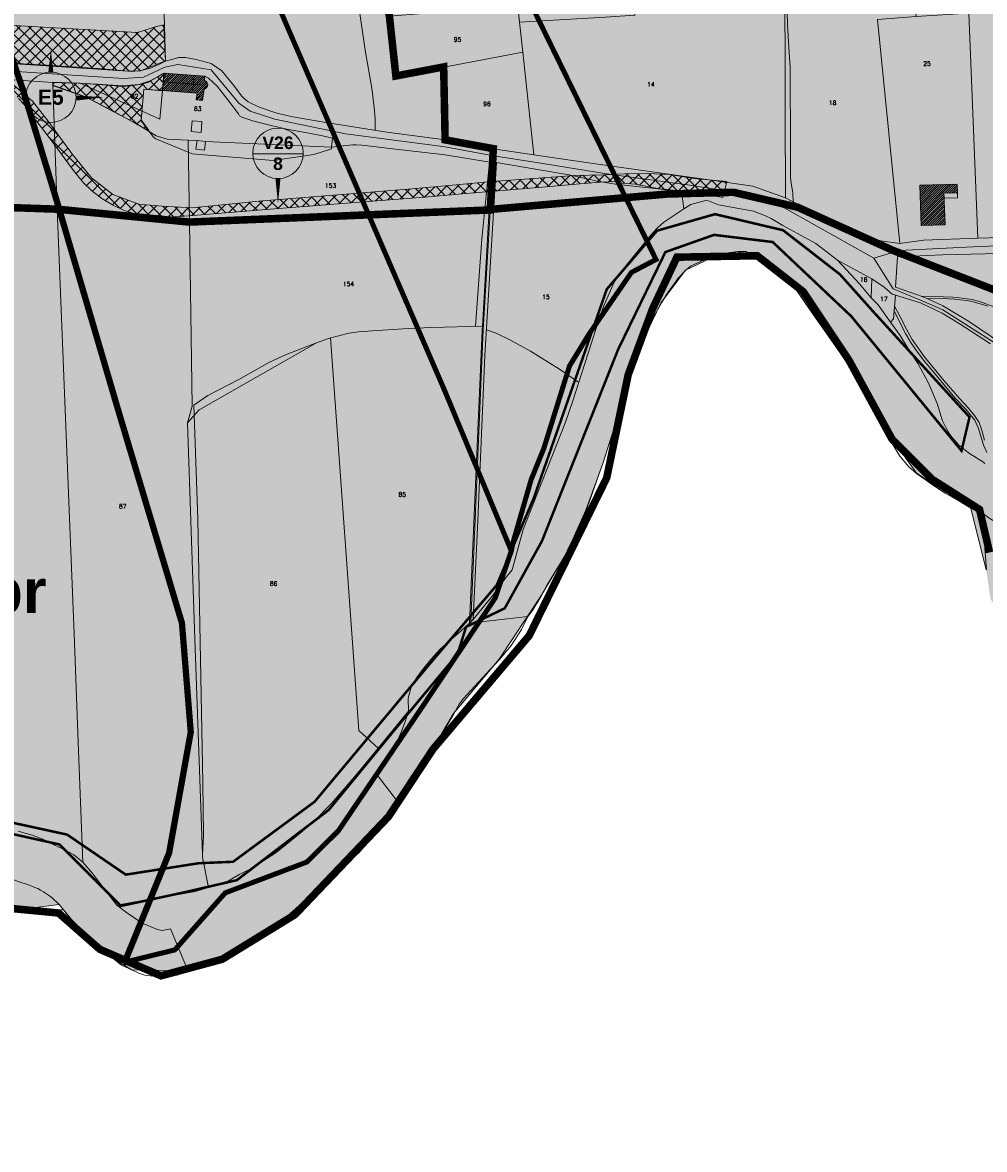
# Model space of a CAD drawing. Header units: metres. Extents: x 578835 to 593571, y 248557 to 255108.
# Tile 165 of 251: x 587482 to 588249, y 251227 to 252125. Entities that reach past the tile are written whole.
import ezdxf

# ---------------------------------------------------------------- set-up
doc = ezdxf.new("R2010")
doc.units = ezdxf.units.M
doc.linetypes.add('CACHEX2', pattern=[0.75, 0.5, -0.25])
doc.linetypes.add('SOLID_LINE', pattern=[0])
for name, color, linetype, lineweight in [('Cad-BATIMENT_BATI_LEGER13', 7, 'SOLID_LINE', 0), ('Cad-BATIMENT_BATI_PRIVE12', 7, 'SOLID_LINE', 0), ('Cad-BATIMENT_BATI_PRIVE12_HACH', 7, 'SOLID_LINE', 0), ('Cad-HYDROGRAPHI_COURS_D_EAU28', 5, 'SOLID_LINE', 0), ('Cad-PARCELLAIRE_PARCELLE1', 250, 'SOLID_LINE', 0), ('Cad-RESEAU_ROUT_AXE_DE_VOIE26', 255, 'SOLID_LINE', 0), ('Cad-RESEAU_ROUT_LIMITE_DE_VOIE_P23', 8, 'SOLID_LINE', 0), ('Cad-TOPONYMIE_DETAIL_PARCELLAIR181', 7, 'SOLID_LINE', 0), ('Cad-TOPONYMIE_NUMERO_DE_PARCELL182', 250, 'SOLID_LINE', 0), ('EBC', 114, 'Continuous', 53), ('EBC hachures', 114, 'Continuous', 18), ('ER', 192, 'Continuous', 18), ('PEB Poretta - tracé', 7, 'Continuous', 18), ('PLU', 7, 'CACHEX2', 5), ('PPRI global - contour', 152, 'Continuous', 5), ('PPRI global - hachures', 152, 'Continuous', 5)]:
    doc.layers.add(name, color=color, linetype=linetype, lineweight=lineweight)
doc.layers.add('PLU nom', color=7, linetype='Continuous')
doc.styles.get("Standard").update_dxf_attribs({"font": 'arialbd_0.ttf', "height": 50})
doc.styles.add('TEXTSTYLE_45_11', font='txt.shx', dxfattribs={"oblique": 50})

msp = doc.modelspace()

# ---------------------------------------------------------------- hatches: boundary and pattern name
at = {"layer": 'Cad-BATIMENT_BATI_PRIVE12_HACH', "ltscale": 0.4}
h = msp.add_hatch(dxfattribs=at)
h.set_pattern_fill('ANSI31', color=256, scale=0.4, style=0)
h.paths.add_polyline_path([(587627.17, 252072.16), (587627.9, 252072.34), (587628.53, 252072.73), (587629.45, 252073.58), (587629.79, 252074.4), (587630.1, 252075.64), (587630.06, 252076.09), (587629.65, 252077.05), (587629.08, 252078.01), (587628.89, 252078.21), (587628.37, 252078.62), (587628.03, 252078.7), (587627.62, 252078.67), (587627.81, 252082.36), (587595.28, 252084.87), (587594.14, 252070.95), (587621.52, 252068.79), (587620.82, 252063.49), (587625.96, 252063.14)])
h = msp.add_hatch(dxfattribs=at)
h.set_pattern_fill('ANSI31', color=256, scale=0.4, style=0)
h.paths.add_polyline_path([(588217.56, 251963.99), (588216.51, 251989.09), (588227.37, 251989.34), (588227.19, 251996.35), (588197.49, 251995.63), (588198.47, 251963.5)])
at = {"layer": 'EBC hachures', "ltscale": 0.4}
h = msp.add_hatch(dxfattribs=at)
h.set_pattern_fill('EBC', color=256, scale=6, style=0, pattern_type=2)
h.set_pattern_definition([(0, (0, 0), (0, 48), []), (90, (0, 0), (-48, 3e-15), []), (90, (6, 0), (-48, 3e-15), [-21, 6, -21]), (90, (42, 0), (-48, 3e-15), [-21, 6, -21]), (0, (0, 6), (0, 48), [-21, 6, -21]), (0, (0, 42), (0, 48), [-21, 6, -21]), (90, (6.6, 0), (-48, 3e-15), [-18, 3, -6, 3, -18]), (90, (41.4, 0), (-48, 3e-15), [-18, 3, -6, 3, -18]), (90, (7.2, 0), (-48, 3e-15), [-16.2, 1.8, -12, 1.8, -16.2]), (90, (40.8, 0), (-48, 3e-15), [-16.2, 1.8, -12, 1.8, -16.2]), (90, (7.8, 0), (-48, 3e-15), [-15, 1.2, -15.6, 1.2, -15]), (90, (40.2, 0), (-48, 3e-15), [-15, 1.2, -15.6, 1.2, -15]), (90, (8.4, 0), (-48, 3e-15), [-14.4, 0.6, -18, 0.6, -14.4]), (90, (39.6, 0), (-48, 3e-15), [-14.4, 0.6, -18, 0.6, -14.4]), (90, (9, 0), (-48, 3e-15), [-13.5, 0.6, -19.8, 0.6, -13.5]), (90, (39, 0), (-48, 3e-15), [-13.5, 0.6, -19.8, 0.6, -13.5]), (90, (9.6, 0), (-48, 3e-15), [-12.6, 0.6, -21.6, 0.6, -12.6]), (90, (38.4, 0), (-48, 3e-15), [-12.6, 0.6, -21.6, 0.6, -12.6]), (90, (10.2, 0), (-48, 3e-15), [-12, 0.6, -22.8, 0.6, -12]), (90, (37.8, 0), (-48, 3e-15), [-12, 0.6, -22.8, 0.6, -12]), (90, (10.8, 0), (-48, 3e-15), [-11.4, 0.3, -24.6, 0.3, -11.4]), (90, (37.2, 0), (-48, 3e-15), [-11.4, 0.3, -24.6, 0.3, -11.4]), (90, (11.28, 0), (-48, 3e-15), [-11.22, 0, -25.56, 0, -11.22]), (90, (36.72, 0), (-48, 3e-15), [-11.22, 0, -25.56, 0, -11.22]), (0, (0, 6.6), (0, 48), [-18, 3, -6, 3, -18]), (0, (0, 41.4), (0, 48), [-18, 3, -6, 3, -18]), (0, (0, 7.2), (0, 48), [-16.2, 1.8, -12, 1.8, -16.2]), (0, (0, 40.8), (0, 48), [-16.2, 1.8, -12, 1.8, -16.2]), (0, (0, 7.8), (0, 48), [-15, 1.2, -15.6, 1.2, -15]), (0, (0, 40.2), (0, 48), [-15, 1.2, -15.6, 1.2, -15]), (0, (0, 8.4), (0, 48), [-14.4, 0.6, -18, 0.6, -14.4]), (0, (0, 39.6), (0, 48), [-14.4, 0.6, -18, 0.6, -14.4]), (0, (0, 9), (0, 48), [-13.5, 0.6, -19.8, 0.6, -13.5]), (0, (0, 39), (0, 48), [-13.5, 0.6, -19.8, 0.6, -13.5]), (0, (0, 9.6), (0, 48), [-12.6, 0.6, -21.6, 0.6, -12.6]), (0, (0, 38.4), (0, 48), [-12.6, 0.6, -21.6, 0.6, -12.6]), (0, (0, 10.2), (0, 48), [-12, 0.6, -22.8, 0.6, -12]), (0, (0, 37.8), (0, 48), [-12, 0.6, -22.8, 0.6, -12]), (0, (0, 10.8), (0, 48), [-11.4, 0.3, -24.6, 0.3, -11.4]), (0, (0, 37.2), (0, 48), [-11.4, 0.3, -24.6, 0.3, -11.4])])
h.paths.add_polyline_path([(587191.57, 251651.52), (587194.99, 251549), (587278.2, 251487.49), (587324.93, 251455.59), (587348.87, 251445.34), (587369.38, 251463.57), (587408.14, 251474.96), (587450.31, 251484.07), (587511.86, 251470.4), (587560.87, 251421.42), (587608.75, 251431.67), (587653.2, 251441.92), (587726.51, 251497.88), (587778.94, 251561.67), (587829.1, 251622.04), (587835.93, 251643.68), (587866.71, 251658.49), (587896.35, 251712.03), (587957.14, 251864.85), (587994.76, 251942.31), (588033.51, 251955.98), (588080.24, 251950.28), (588142.93, 251891.05), (588230.7, 251783.97), (588237.09, 251810.82), (588159.86, 251895.4), (588133.87, 251924.46), (588088.48, 251959.69), (588034.29, 251972.46), (587988.03, 251959.25), (587948.02, 251912.69), (587889.89, 251746.38), (587860.26, 251676.89), (587807.56, 251614.93), (587715.23, 251504.43), (587650.26, 251456.59), (587622.9, 251455.45), (587564.77, 251446.34), (587518.04, 251478.23), (587455.35, 251491.9), (587404.06, 251489.62), (587345.92, 251507.85), (587282.09, 251511.27), (587220.54, 251553.41), (587208, 251571.64), (587200.03, 251651.38)])
at = {"layer": 'ER', "ltscale": 0.4}
h = msp.add_hatch(dxfattribs=at)
h.set_pattern_fill('ANSI37', color=256, scale=2, style=0)
h.paths.add_polyline_path([(587217.62, 252119.29), (587264.35, 252110.95), (587296.22, 252106.62), (587323.14, 252105.38), (587344.5, 252104.76), (587368.94, 252097.96), (587394.01, 252095.79), (587430.08, 252090.84), (587456.38, 252088.36), (587468.76, 252080.94), (587490.42, 252062.39), (587502.8, 252046.62), (587522.3, 252020.03), (587537.53, 252001.38), (587554.55, 251988.09), (587575.29, 251980.36), (587593.86, 251978.81), (587617.68, 251977.57), (587670.72, 251982.83), (587720.55, 251986.85), (587743.45, 251988.71), (587792.79, 251992.72), (587828.06, 251995.81), (587856.53, 251998.59), (587875.41, 251999.83), (587922.32, 252003.26), (587945.53, 252003.88), (587962.55, 252004.49), (587980.5, 252004.8), (587998.14, 252004.18), (588017.94, 252000.78), (588043.63, 251998.62), (588040.41, 251985.62), (588025.34, 251988.75), (588003.56, 251991.26), (587988.48, 251993.04), (587970.79, 251996.29), (587960.32, 251997.23), (587956.3, 251998.38), (587942.58, 251997.85), (587920.39, 251996.08), (587896.46, 251993.87), (587871.44, 251991.78), (587836.08, 251988.95), (587802.89, 251986.02), (587788.86, 251984.98), (587737.27, 251980.98), (587720.62, 251979.52), (587679.73, 251976.38), (587657.11, 251974.6), (587621.65, 251971.77), (587607.83, 251970.72), (587602.07, 251970.41), (587593.9, 251969.78), (587588.04, 251970.09), (587584.31, 251970.52), (587578.24, 251971.25), (587571.54, 251972.92), (587563.58, 251975.43), (587554.16, 251979.83), (587545.68, 251984.85), (587537.51, 251991.44), (587531.12, 251997.51), (587523.22, 252007.29), (587515.79, 252017.33), (587507.62, 252028.1), (587497.52, 252041.58), (587491.66, 252049), (587483.7, 252059.78), (587479.3, 252064.59), (587474.7, 252069.4), (587469.04, 252073.38), (587464.33, 252076.31), (587460, 252078.56), (587454.98, 252080.75), (587447.55, 252082.11), (587442.31, 252082.74), (587433.83, 252083.26), (587417.5, 252084.1), (587409.33, 252084.83), (587399.41, 252086.25), (587380.26, 252089.7), (587364.55, 252092.53), (587351.88, 252094.83), (587342.25, 252096.61), (587334.71, 252097.86), (587331.47, 252098.28), (587325.39, 252098.7), (587319.74, 252098.8), (587302.38, 252098.91), (587284.06, 252099.43), (587269.82, 252099.43), (587259.77, 252100.17), (587245.43, 252101.73), (587226.18, 252103.73), (587203.26, 252117.54), (587193.01, 252118.24), (587193.59, 252124.83), (587214.21, 252119.96)])
at = {"layer": 'ER'}
h = msp.add_hatch(dxfattribs=at)
h.set_pattern_fill('ANSI37', color=256, scale=2, style=0)
h.paths.add_polyline_path([(587420.46, 252095.76), (587420.58, 252098.49), (587428.9, 252107.56), (587447.53, 252124.32), (587574.19, 252117.24), (587589.22, 252122.08), (587595.05, 252123.32), (587596.3, 252094.51), (587576.55, 252086.56), (587566.74, 252086.44), (587460.11, 252093.39)])
at = {"layer": 'ER', "ltscale": 0.4}
h = msp.add_hatch(dxfattribs=at)
h.set_pattern_fill('ANSI37', color=256, scale=2, style=0)
h.paths.add_polyline_path([(587593.92, 252070.92), (587595.13, 252084.74), (587589.79, 252081.64), (587584.27, 252078.71), (587575.31, 252075.78), (587562.55, 252074.58), (587541.86, 252075.96), (587527.21, 252076.82), (587506.7, 252077.51), (587507.04, 252074.58), (587517.04, 252071.3), (587533.24, 252065.62), (587554.62, 252054.42), (587567.72, 252047.36), (587576.69, 252042.19), (587583.24, 252039.09), (587577.03, 252047.53), (587579.16, 252072.09), (587589.98, 252071.22), (587592.26, 252071.03)])
at = {"layer": 'PPRI global - hachures', "ltscale": 0.4}
h = msp.add_hatch(dxfattribs=at)
h.set_pattern_fill('ANSI36', color=256, scale=2, style=0)
h.paths.add_polyline_path([(588911.88, 252268.14), (587797.51, 252615.4), (587781.55, 252587.15), (587685.97, 252417.64), (587647.83, 252350.05), (587597.55, 252279.86), (587543.8, 252213.14), (587487.45, 252157.68), (587442.37, 252116.08), (587394.11, 252086.64), (587906.01, 251685.82), (587916.31, 251703.03), (587931.44, 251736.55), (587944.87, 251773.94), (587956.07, 251808.96), (587964.11, 251833.64), (587976.62, 251871.34), (587991.4, 251902.1), (588010.88, 251927.95), (588037.11, 251940.44), (588052.58, 251942.79), (588072.61, 251936.12), (588095.46, 251917.39), (588109.04, 251897.65), (588144.64, 251846.85), (588166.92, 251805.58), (588194.75, 251766.11), (588238.13, 251738.3), (588250.38, 251689.19), (588253.86, 251665.77), (588272.25, 251639.33), (588298.94, 251621.72), (588312.01, 251618.37), (588331.75, 251620.63), (588354.01, 251636.27), (588370.02, 251663.46), (588371.85, 251683.94), (588393.65, 251683.22), (588419.27, 251689.98), (588440.07, 251706.36), (588459.87, 251732.94), (588474.33, 251757.78), (588532.96, 251739.35), (588576.18, 251726.25), (588609.57, 251730.72), (588618.16, 251710.16), (588634.69, 251678.22), (588683.93, 251652.92), (588720.02, 251656.74), (588759.9, 251670.32), (588786.3, 251682.44), (588805.51, 251696.05), (588817.96, 251700.55), (588886.03, 251687.38), (588919, 251680.81), (588948.27, 251682.06), (588975.67, 251678.17), (589048.12, 251644.08), (589067.95, 251629.37), (589094.45, 251604.2), (589102.99, 251576.77), (589122.45, 251541.96)])
h = msp.add_hatch(dxfattribs=at)
h.set_pattern_fill('ANSI36', color=256, scale=2, style=0)
h.paths.add_polyline_path([(586779.38, 251581.27), (586821.34, 251642.67), (586838.14, 251679.57), (586865.35, 251697.41), (586906.05, 251709.87), (586951.91, 251717.09), (586983.75, 251722.62), (587024.24, 251713.71), (587049.6, 251689.15), (587082.26, 251647.6), (587113.84, 251605.97), (587160.45, 251564.77), (587197.2, 251554.78), (587223.29, 251531.2), (587260.68, 251500.9), (587289.05, 251476.82), (587318.45, 251459.27), (587329.29, 251453.91), (587357.24, 251452.94), (587382.76, 251431), (587389.53, 251429.25), (587416.65, 251423.14), (587441.69, 251420.45), (587478.4, 251418.38), (587511.69, 251422.6), (587521.39, 251410.63), (587550.03, 251382.68), (587569.42, 251370.63), (587614.29, 251369.51), (587646.1, 251379.27), (587684.46, 251405.35), (587750.71, 251464.04), (587783.08, 251502.25), (587806.75, 251541.93), (587825.95, 251574.73), (587862.36, 251617.94), (587895.51, 251668.29), (587906.01, 251685.82), (587394.11, 252086.64), (587366.6, 252069.86), (587288.58, 252023.93), (587230.5, 251996.2), (587107.4, 251979.74), (586953.77, 251951.14), (586889.62, 251942.48), (586802.92, 251934.68), (586730.97, 251925.15), (586654.68, 251923.41), (586617.13, 251933.05), (586584.19, 251935.65), (586547.78, 251930.45), (586515.28, 251919.88), (586481.48, 251903.66), (586434.16, 251861.77), (586352.01, 251790.32), (586289.79, 251748.46), (586240.73, 251688.66), (586218, 251659.95), (586180.9, 251638.42), (586133.34, 251612.75), (586104.31, 251599.77), (586078.34, 251547.85), (586039.38, 251534.11), (585978.28, 251515.78), (585909.53, 251488.29), (585850.71, 251460.04), (585805.32, 251432.38), (585751.85, 251416.35), (585690.74, 251417.11), (585639.4, 251423.21), (585637.54, 251423.36), (585723.43, 251230.19), (585744.4, 251251.77), (585766.08, 251292.97), (585766.77, 251327.89), (585801.95, 251354.61), (585819.41, 251367.78), (585833.84, 251376.73), (585832.08, 251408.97), (585824.9, 251401.76), (585831.97, 251411.02), (585832.08, 251408.97), (585840.04, 251416.96), (585886.04, 251444.87), (585952.43, 251472.2), (586013.98, 251493.8), (586045.93, 251497.49), (586095.93, 251500.97), (586133.73, 251508.78), (586164.82, 251500.08), (586232.07, 251468.02), (586266.08, 251438.72), (586288.37, 251415.12), (586304.68, 251389.04), (586322.56, 251357.09), (586343.22, 251324.05), (586368.94, 251297.74), (586397, 251283.51), (586437.63, 251272.47), (586472.61, 251260.11), (586506.13, 251230.12), (586544.38, 251227.43), (586604.22, 251228.96), (586634.91, 251244.3), (586668.67, 251258.1), (586694.75, 251285.71), (586716.23, 251308.72), (586740.78, 251340.93), (586756.13, 251386.94), (586771.47, 251488.17)])

# ---------------------------------------------------------------- linework, layer by layer
at = {"layer": 'Cad-BATIMENT_BATI_LEGER13'}
for points in [[(587624.72, 252037.63), (587625.49, 252046.16), (587617.69, 252046.85), (587616.83, 252038.41), (587624.72, 252037.63), (587624.72, 252037.63)], [(587624.72, 252037.63), (587625.49, 252046.16), (587617.69, 252046.85), (587616.83, 252038.41), (587624.72, 252037.63), (587624.72, 252037.63)], [(587628.39, 252030.35), (587621.63, 252031.24), (587620.65, 252024.35), (587627.48, 252023.47), (587628.39, 252030.35), (587628.39, 252030.35)], [(587628.39, 252030.35), (587621.63, 252031.24), (587620.65, 252024.35), (587627.48, 252023.47), (587628.39, 252030.35), (587628.39, 252030.35)], [(588227.45, 251985.44), (588227.37, 251989.34), (588216.51, 251989.09), (588216.74, 251985.33), (588227.45, 251985.44), (588227.45, 251985.44)], [(588227.45, 251985.44), (588227.37, 251989.34), (588216.51, 251989.09), (588216.74, 251985.33), (588227.45, 251985.44), (588227.45, 251985.44)]]:
    msp.add_lwpolyline(points, close=True, dxfattribs=at)
at = {"layer": 'Cad-BATIMENT_BATI_PRIVE12'}
for points in [[(587627.17, 252072.16), (587627.9, 252072.34), (587628.53, 252072.73), (587629.45, 252073.58), (587629.79, 252074.4), (587630.1, 252075.64), (587630.06, 252076.09), (587629.65, 252077.05), (587629.08, 252078.01), (587628.89, 252078.21), (587628.37, 252078.62), (587628.03, 252078.7), (587627.62, 252078.67), (587627.81, 252082.36), (587595.28, 252084.87), (587594.14, 252070.95), (587621.52, 252068.79), (587620.82, 252063.49), (587625.96, 252063.14), (587627.17, 252072.16), (587627.17, 252072.16)], [(588217.56, 251963.99), (588216.51, 251989.09), (588227.37, 251989.34), (588227.19, 251996.35), (588197.49, 251995.63), (588198.47, 251963.5), (588217.56, 251963.99), (588217.56, 251963.99)]]:
    msp.add_lwpolyline(points, close=True, dxfattribs=at)
at = {"layer": 'Cad-HYDROGRAPHI_COURS_D_EAU28'}
for points in [[(588249.38, 251773.93), (588247.36, 251775.43), (588244.22, 251777.39), (588242.66, 251778.26), (588237.17, 251781.93), (588233.56, 251784.52), (588229.6, 251787.53), (588228.28, 251788.65), (588225.25, 251792.29), (588222.96, 251794.89), (588220.82, 251797.83), (588220.15, 251799), (588218.2, 251802.52), (588216.9, 251805.19), (588215.54, 251807.75), (588211.23, 251821.66), (588204.51, 251837.82), (588196.04, 251853.27), (588188.67, 251864.35), (588181.86, 251875.82), (588174.03, 251886.53), (588164.21, 251900.31), (588158.65, 251905.74), (588149.46, 251916.9), (588131.89, 251935.71), (588131.89, 251935.71), (588131.89, 251935.71), (588114.53, 251948.97), (588088.41, 251963.49), (588078.89, 251968.93), (588074.41, 251971.11), (588064.87, 251974.77), (588059.17, 251975.97), (588037.14, 251980.02), (588027.68, 251983.69), (588015.04, 251980.17), (588009.4, 251976.69), (587993.48, 251965.98), (587988.1, 251961.29), (587983.22, 251955.75), (587957.73, 251924.51), (587953.97, 251918.17), (587945.45, 251898.95), (587940.7, 251884.84), (587920.75, 251823.08), (587915.05, 251806.66), (587881.34, 251721.33), (587872.76, 251689.05), (587868.26, 251683.66), (587862.75, 251676.74), (587856.92, 251668.55), (587848.57, 251658.04), (587841.52, 251649.64), (587838.72, 251646.74), (587885.11, 251651.97), (587888.75, 251656.63), (587895.62, 251668.13), (587900.46, 251677.24), (587906.5, 251686.88), (587911.21, 251694.52), (587916.44, 251702.87), (587921.62, 251712.79), (587924.98, 251720.88), (587928.56, 251728.42), (587931.5, 251736.47), (587936.76, 251750.52), (587940.47, 251761.3), (587945.01, 251773.84), (587949, 251786.22), (587953.1, 251798.27), (587956.16, 251808.89), (587960, 251819.13), (587964.22, 251833.54), (587968.91, 251849.42), (587972.48, 251858.97), (587976.71, 251871.26), (587981.3, 251881.46), (587985.63, 251890.74), (587991.53, 251901.94), (587997.29, 251910.89), (588001.53, 251916.38), (588004.88, 251921.57), (588010.94, 251927.87), (588014.81, 251930.98), (588025.92, 251936.04), (588037.19, 251940.34), (588044.5, 251941.62), (588052.65, 251942.64), (588059, 251942.74), (588066.61, 251939.36), (588072.75, 251935.97), (588082.93, 251929.7), (588090.52, 251922.75), (588095.6, 251917.28), (588102.26, 251907.57), (588109.12, 251897.57), (588118.85, 251883.9), (588127.39, 251872.57), (588133.94, 251864.32), (588139.18, 251855.95), (588144.74, 251846.72), (588149.87, 251838.68), (588154.13, 251832.12), (588155.63, 251827.9), (588157.83, 251822.4), (588162.24, 251814.98), (588167, 251805.45), (588171.23, 251797.34), (588176.27, 251788.51), (588181.54, 251779.7), (588188.77, 251771.17), (588194.9, 251766), (588200.94, 251761.72), (588207.7, 251756.82), (588217.76, 251750.09), (588230.64, 251742.92), (588238.21, 251738.21), (588247.13, 251734.16), (588255.6, 251728.41)], [(587478.92, 251441.01), (587487.25, 251438.15), (587492.19, 251436.22), (587494.58, 251435.2), (587496.91, 251433.94), (587499.25, 251432.69), (587503.88, 251429.51), (587506.09, 251427.8), (587511.81, 251422.48), (587515.21, 251418.31), (587521.47, 251410.47), (587526.11, 251404.41), (587530.73, 251399.44), (587535.42, 251394.6), (587540.97, 251389.49), (587545.98, 251385.78), (587550.13, 251382.57), (587554.83, 251379.5), (587561.46, 251374.27), (587569.52, 251370.49), (587575.28, 251367.74), (587580.02, 251366.24), (587586.35, 251365.43), (587595.44, 251365.31), (587605.73, 251366.4), (587614.39, 251369.35), (587600.34, 251403.07), (587593.68, 251401.95), (587589.98, 251402.75), (587584.1, 251404.93), (587577.41, 251408.05), (587571.22, 251412.1), (587565.36, 251416.06), (587557.76, 251422.11), (587545.03, 251438.21), (587538.81, 251446.61), (587530.66, 251456.17), (587523.25, 251462.02), (587517.86, 251465.24), (587507.47, 251470.16), (587507.47, 251470.16), (587507.47, 251470.16), (587498.69, 251474.56), (587490.86, 251477.46), (587479.03, 251480.93)]]:
    msp.add_lwpolyline(points, dxfattribs=at)
msp.add_lwpolyline([(587855.1, 251609.76), (587862.5, 251617.85), (587869.49, 251625.91), (587871.79, 251629), (587880.05, 251641.51), (587885.11, 251651.97), (587838.72, 251646.74), (587831.76, 251640.24), (587822.47, 251632.21), (587815.33, 251625.93), (587807.84, 251617.82), (587802.33, 251610.9), (587796.47, 251603.16), (587792.14, 251595.77), (587789.68, 251586.87), (587790.12, 251576.65), (587787.1, 251567.48), (587784.4, 251560.45), (587781.57, 251553.86), (587777.38, 251544.81), (587773.34, 251538.01), (587769.46, 251531.21), (587765.52, 251525.09), (587783.19, 251502.16), (587787.99, 251509.92), (587792.39, 251517.31), (587797.22, 251525.53), (587802.85, 251535.14), (587806.82, 251541.83), (587810.24, 251547.24), (587813.9, 251553.68), (587817.23, 251559.09), (587820.75, 251565.4), (587826.08, 251574.54), (587830.4, 251582.04), (587833.96, 251586.7), (587839.7, 251592.97), (587846.04, 251599.86), (587855.1, 251609.76), (587855.1, 251609.76)], close=True, dxfattribs=at)
at = {"layer": 'Cad-PARCELLAIRE_PARCELLE1'}
for points in [[(587445.69, 252094.25), (587506.41, 252090.77), (587546.2, 252088.21), (587569.62, 252086.05), (587576.9, 252086.78), (587584.55, 252088.87), (587591.08, 252091.65), (587596.39, 252094.22), (587596.39, 252094.22), (587596.39, 252094.22), (587593.76, 252189.19), (587549.28, 252185.78), (587547.71, 252216.2), (587538.66, 252207.18), (587529.58, 252197.61), (587521.91, 252189.73), (587517.36, 252186), (587476.93, 252150.16)], [(587593.76, 252189.19), (587596.39, 252094.22), (587596.39, 252094.22), (587596.39, 252094.22), (587606.94, 252097.21), (587612.36, 252097.34), (587620.84, 252095.6), (587632.81, 252092.37), (587641.37, 252086.73), (587651.77, 252073.79), (587657.06, 252066.76), (587659.07, 252064.48), (587662.4, 252062.08), (587671.17, 252057.8), (587684.41, 252053.24), (587693.09, 252050.95), (587697.96, 252049.92), (587711.76, 252047.63), (587725.64, 252045.33), (587739.44, 252043.04), (587772.68, 252037.92), (587819.29, 252031.58), (587818.11, 252089.67), (587780.06, 252082.47), (587774.89, 252130.07)], [(587431.47, 251979.02), (587510.18, 251976.27), (587519.9, 251730.28), (587523.52, 251638.18), (587526.9, 251551.95), (587530.66, 251456.17), (587523.25, 251462.02), (587517.86, 251465.24), (587507.47, 251470.16), (587498.69, 251474.56), (587490.86, 251477.46), (587479.03, 251480.93)], [(588249.38, 251773.93), (588247.36, 251775.43), (588244.22, 251777.39), (588242.66, 251778.26), (588237.17, 251781.93), (588233.56, 251784.52), (588229.6, 251787.53), (588228.28, 251788.65), (588225.25, 251792.29), (588222.96, 251794.89), (588220.82, 251797.83), (588220.15, 251799), (588218.2, 251802.52), (588216.9, 251805.19), (588215.54, 251807.75), (588211.23, 251821.66), (588204.51, 251837.82), (588196.04, 251853.27), (588188.67, 251864.35), (588181.86, 251875.82), (588174.03, 251886.53), (588176.62, 251889.09), (588178.07, 251908.05), (588198.06, 251901.82), (588215.15, 251893.67), (588228.7, 251885.45), (588253.81, 251869.17)], [(588255.6, 251728.41), (588247.13, 251734.16), (588250.5, 251689.08)]]:
    msp.add_lwpolyline(points, dxfattribs=at)
for points in [[(588284.02, 252130.12), (588276.43, 252206.62), (588266.34, 252206.99), (588230.88, 252200.33), (588236.51, 252132.46), (588243.58, 251953.47), (588279.53, 251954.38), (588284.02, 252130.12), (588284.02, 252130.12)], [(588017.95, 252173.82), (587968.4, 252167.98), (587970.52, 252131.04), (587946.91, 252129.49), (587878.5, 252125.41), (587881.09, 252101.55), (587889.94, 252019.81), (587929.75, 252014.01), (588029.45, 251999.88), (588064.52, 251994.69), (588090.36, 251985.39), (588090.09, 252053.26), (588090.21, 252085.04), (588089.93, 252149.12), (588090.06, 252175.1), (588091.34, 252175.54), (588090.48, 252182.83), (588017.95, 252173.82), (588017.95, 252173.82)], [(588190.53, 252165.61), (588089.93, 252149.12), (588090.21, 252085.04), (588090.09, 252053.26), (588090.36, 251985.39), (588134.43, 251962.34), (588153.74, 251954.27), (588166.53, 251951.11), (588181.47, 251949.03), (588163.73, 252127.46), (588194.6, 252129.94), (588190.53, 252165.61), (588190.53, 252165.61)], [(587881.09, 252101.55), (587878.5, 252125.41), (587877.15, 252138.45), (587774.89, 252130.07), (587780.06, 252082.47), (587818.11, 252089.67), (587881.09, 252101.55), (587881.09, 252101.55)], [(588243.58, 251953.47), (588200.45, 251951.73), (588181.47, 251949.03), (588163.73, 252127.46), (588194.6, 252129.94), (588236.51, 252132.46), (588243.58, 251953.47), (588243.58, 251953.47)], [(587889.94, 252019.81), (587857.55, 252024.55), (587830.63, 252030.09), (587819.29, 252031.58), (587818.11, 252089.67), (587881.09, 252101.55), (587889.94, 252019.81), (587889.94, 252019.81)], [(587428.11, 252082.74), (587506.71, 252077.42), (587506.73, 252075.19), (587510.18, 251976.27), (587431.47, 251979.02), (587429.26, 252056.42), (587428.11, 252082.74), (587428.11, 252082.74)], [(587728.61, 252025.74), (587628.39, 252030.35), (587621.63, 252031.24), (587614.52, 252031.53), (587597.72, 252032.24), (587588.92, 252034.95), (587583.44, 252038.39), (587574.49, 252043.77), (587532.13, 252066.18), (587506.73, 252075.19), (587506.71, 252077.42), (587528.53, 252076.69), (587592.02, 252048.14), (587594.14, 252070.95), (587595.28, 252084.87), (587627.81, 252082.36), (587630.57, 252080.82), (587637.45, 252074.48), (587646.12, 252063.51), (587654.65, 252052.3), (587655.44, 252050.8), (587657.18, 252049.72), (587666.85, 252046.52), (587680.48, 252043.2), (587694.1, 252040), (587707.91, 252037.6), (587721.58, 252034.74), (587729.4, 252032.94), (587728.77, 252025.75), (587728.61, 252025.74), (587728.61, 252025.74)], [(587528.53, 252076.69), (587592.02, 252048.14), (587594.14, 252070.95), (587595.28, 252084.87), (587582.86, 252077.69), (587577.64, 252076.03), (587572.27, 252075.24), (587563.2, 252074.15), (587528.53, 252076.69), (587528.53, 252076.69)], [(587530.66, 251456.17), (587538.81, 251446.61), (587545.03, 251438.21), (587557.76, 251422.11), (587570.52, 251424.42), (587583.45, 251426.51), (587598.34, 251428.86), (587619.92, 251432.92), (587630.71, 251436.05), (587625.95, 251460.29), (587625.79, 251462.28), (587619.82, 251634.24), (587613.85, 251806.18), (587617.67, 251819.55), (587615.49, 251966.07), (587614.52, 252031.53), (587597.72, 252032.24), (587588.92, 252034.95), (587583.44, 252038.39), (587574.49, 252043.77), (587532.13, 252066.18), (587506.73, 252075.19), (587510.18, 251976.27), (587519.9, 251730.28), (587523.52, 251638.18), (587526.9, 251551.95), (587530.66, 251456.17), (587530.66, 251456.17)], [(587615.49, 251966.07), (587614.52, 252031.53), (587621.63, 252031.24), (587628.39, 252030.35), (587728.61, 252025.74), (587728.69, 252025.75), (587728.77, 252025.75), (587740.37, 252027.06), (587745.68, 252027.62), (587748.39, 252027.62), (587752.95, 252027.45), (587757.52, 252026.95), (587777.67, 252024.63), (587819.13, 252019.86), (587856.43, 252013.53), (587854.22, 251975.99), (587615.49, 251966.07), (587615.49, 251966.07)], [(587845.29, 251728.33), (587841.52, 251649.64), (587848.57, 251658.04), (587856.92, 251668.55), (587862.75, 251676.74), (587868.26, 251683.66), (587872.76, 251689.05), (587881.34, 251721.33), (587915.05, 251806.66), (587920.75, 251823.08), (587940.7, 251884.84), (587945.45, 251898.95), (587953.97, 251918.17), (587957.73, 251924.51), (587983.22, 251955.75), (587988.1, 251961.29), (587993.48, 251965.98), (588009.4, 251976.69), (588007.55, 251990.68), (588000.65, 251991.44), (587954.99, 251996.3), (587941.61, 251998.51), (587918.16, 252003.89), (587891.15, 252008.43), (587860.06, 252013.5), (587850.96, 251859.9), (587845.29, 251728.33), (587845.29, 251728.33)], [(587613.85, 251806.18), (587617.67, 251819.55), (587615.49, 251966.07), (587854.22, 251975.99), (587848.91, 251883.36), (587808.45, 251882.07), (587790.38, 251881.34), (587785.87, 251881.07), (587769.3, 251880.12), (587765.2, 251879.89), (587750.21, 251878.74), (587746.54, 251878.21), (587742.88, 251877.57), (587739.23, 251876.82), (587735.59, 251875.94), (587732.06, 251874.98), (587728.43, 251874.01), (587727.86, 251873.84), (587724.73, 251872.8), (587721.12, 251871.61), (587717.21, 251870.16), (587623.19, 251816.55), (587613.85, 251806.18), (587613.85, 251806.18)], [(588375.8, 251829.28), (588369.72, 251944.58), (588294.76, 251941.95), (588215.44, 251940.07), (588179.72, 251938.4), (588178.04, 251914.29), (588196.31, 251907.92), (588204.39, 251904.81), (588215.9, 251899.42), (588236.22, 251887.19), (588272.33, 251862.7), (588287.71, 251845.49), (588307.69, 251832.46), (588356.66, 251830.45), (588375.8, 251829.28), (588375.8, 251829.28)], [(588158.65, 251905.74), (588159.27, 251920.85), (588146.49, 251927.8), (588131.89, 251935.71), (588149.46, 251916.9), (588158.65, 251905.74), (588158.65, 251905.74)], [(588178.07, 251908.05), (588175.46, 251908.83), (588169.04, 251914.43), (588159.27, 251920.85), (588158.65, 251905.74), (588164.21, 251900.31), (588174.03, 251886.53), (588176.62, 251889.09), (588178.07, 251908.05), (588178.07, 251908.05)], [(587765.89, 251547.19), (587775.31, 251558.68), (587784.96, 251570.42), (587790.12, 251576.65), (587789.68, 251586.87), (587792.14, 251595.77), (587796.47, 251603.16), (587802.33, 251610.9), (587807.84, 251617.82), (587815.33, 251625.93), (587822.47, 251632.21), (587831.76, 251640.24), (587838.72, 251646.74), (587848.71, 251879.78), (587848.91, 251883.36), (587808.45, 251882.07), (587790.38, 251881.34), (587785.87, 251881.07), (587769.3, 251880.12), (587765.2, 251879.89), (587750.21, 251878.74), (587746.54, 251878.21), (587742.88, 251877.57), (587739.23, 251876.82), (587735.59, 251875.94), (587732.06, 251874.98), (587728.43, 251874.01), (587727.86, 251873.84), (587750.44, 251561.27), (587765.89, 251547.19), (587765.89, 251547.19)], [(587630.71, 251436.05), (587625.95, 251460.29), (587625.79, 251462.28), (587619.82, 251634.24), (587613.85, 251806.18), (587623.19, 251816.55), (587717.21, 251870.16), (587721.12, 251871.61), (587724.73, 251872.8), (587727.86, 251873.84), (587750.44, 251561.27), (587765.89, 251547.19), (587753.63, 251532.11), (587747.19, 251524.55), (587733.67, 251508.81), (587728.5, 251502.69), (587715.02, 251489.29), (587705.19, 251480.77), (587692.54, 251470.46), (587684.36, 251463.75), (587677.02, 251458.89), (587664.34, 251450.91), (587655.24, 251446.36), (587646.74, 251441.41), (587630.71, 251436.05), (587630.71, 251436.05)], [(587441.84, 251420.28), (587443.9, 251449.66), (587461.75, 251447.26), (587464.19, 251446.68), (587466.49, 251445.76), (587478.92, 251441.01), (587487.25, 251438.15), (587492.19, 251436.22), (587494.58, 251435.2), (587496.91, 251433.94), (587499.25, 251432.69), (587503.88, 251429.51), (587506.09, 251427.8), (587511.81, 251422.48), (587515.21, 251418.31), (587505, 251418.23), (587488.94, 251418), (587478.53, 251418.24), (587468.53, 251418.63), (587453.62, 251419.38), (587441.84, 251420.28), (587441.84, 251420.28)]]:
    msp.add_lwpolyline(points, close=True, dxfattribs=at)
at = {"layer": 'Cad-RESEAU_ROUT_AXE_DE_VOIE26'}
for p, q in [((587819.26, 252026.2), (587857.67, 252018.94)), ((588089.94, 251977.24), (588160.87, 251937.29))]:
    msp.add_line(p, q, dxfattribs=at)
for points in [[(587606.37, 252091.6), (587595.76, 252089.63), (587578.77, 252081.51), (587562.96, 252080.46), (587384.08, 252092.35), (587377.85, 252102.13), (587358.07, 252109.82), (587305.04, 252104.83), (587233.56, 252115.37)], [(588160.87, 251937.29), (588181.14, 251943.61), (588245.29, 251946.59), (588366.88, 251951.31), (588418.12, 251955.57), (588444.72, 251961.95), (588523.09, 251993.12), (588591.79, 252020.46), (588692.87, 252061.8), (588809.76, 252106.79)], [(587819.26, 252026.2), (587739.81, 252036.34), (587683.59, 252048.13), (587663.93, 252054.44), (587654.74, 252060.87), (587632.68, 252087.35), (587606.37, 252091.6)], [(587819.26, 252026.2), (587739.81, 252036.34), (587683.59, 252048.13), (587663.93, 252054.44), (587654.74, 252060.87), (587632.68, 252087.35), (587606.37, 252091.6)], [(587819.26, 252026.2), (587857.67, 252018.94), (587890.53, 252013.88)], [(587857.67, 252018.94), (587849.48, 251880.42), (587839.59, 251647.61)], [(587857.67, 252018.94), (587849.48, 251880.42), (587839.59, 251647.61)], [(587857.67, 252018.94), (587849.48, 251880.42), (587839.59, 251647.61)], [(587857.67, 252018.94), (587849.48, 251880.42), (587839.59, 251647.61)], [(588089.94, 251977.24), (588064.65, 251987.51), (588014.1, 251995.65), (587949.68, 252004.28), (587890.53, 252013.88)], [(588432.59, 251807.31), (588393.98, 251821.23), (588375.88, 251827.16), (588309.36, 251829.66), (588291.52, 251838.91), (588286.71, 251843.88), (588271.35, 251858.59), (588256.61, 251870.18), (588215.79, 251896.15), (588199.42, 251903.56), (588176.24, 251912.88), (588160.87, 251937.29)]]:
    msp.add_lwpolyline(points, dxfattribs=at)
at = {"layer": 'Cad-RESEAU_ROUT_LIMITE_DE_VOIE_P23'}
for points in [[(587763.58, 252039.36), (587763.41, 252049.5), (587763.22, 252050.72), (587762.82, 252055.16), (587761.87, 252064.04), (587760.7, 252072.88), (587755.87, 252101.46), (587754.69, 252108.61), (587751.15, 252132.24), (587748.8, 252147.98), (587743.32, 252182.12), (587740.73, 252199.24), (587738.9, 252210.65), (587738.12, 252215.14), (587735.58, 252228.65)], [(588096.56, 251982.11), (588096.37, 251988.9), (588096.13, 251990.99), (588094.78, 251998.88), (588094.49, 252002.16), (588094.51, 252027.45), (588094.25, 252085.37), (588094.1, 252089.31), (588093.07, 252105.18), (588092.06, 252123.44), (588091.86, 252134.08), (588092.32, 252144.91), (588092.64, 252150.86), (588093.83, 252163.71), (588093.66, 252166.1), (588092.82, 252168.45), (588091.45, 252170.72), (588089.2, 252172.44), (588087.96, 252173.02), (588084, 252174.02), (588080.64, 252174.12), (588071.83, 252173.72), (588046.36, 252173.77), (588026.08, 252174.85)], [(587728.72, 252025.71), (587728.62, 252024.58), (587714.73, 252020.13), (587682.15, 252015.19), (587617.72, 252020.55), (587588.68, 252032.45), (587587.08, 252033.54), (587583.41, 252038.4), (587577, 252046.91), (587579.21, 252071.97), (587593.98, 252070.8)], [(587854.53, 252013.88), (587848.48, 251952.84), (587843.3, 251883.19)], [(588257.36, 251898.51), (588245.92, 251902.75), (588239.06, 251904.48), (588229.03, 251905.95), (588223.73, 251906.37), (588216.35, 251906.64), (588198.62, 251907.02)], [(588251.59, 251899.18), (588246.74, 251900.8), (588241.65, 251902.2), (588240.3, 251902.62), (588235.05, 251903.57), (588229.31, 251904.31), (588225.18, 251904.64), (588220.39, 251904.93), (588203.36, 251905.21)], [(588250.93, 251782.63), (588248.41, 251787.82), (588246.28, 251794.66), (588244.29, 251801.63), (588242.16, 251806.6), (588241.2, 251808.41), (588233.96, 251817.36), (588225.39, 251826.19), (588210.63, 251844.1), (588200.46, 251856.28), (588194.29, 251864.41), (588190.23, 251870.35), (588186.13, 251877.31), (588177.11, 251895.12)], [(588177.42, 251899.17), (588181.34, 251891.72), (588186.75, 251880.98), (588191.4, 251872.52), (588200.93, 251859.2), (588216.92, 251839.78), (588228.99, 251825.61), (588236.35, 251817.96), (588241.12, 251812.2), (588244.64, 251806.45), (588246.71, 251801.28), (588249.14, 251792.4)], [(587925.77, 251838.5), (587910.35, 251848.88), (587887.36, 251863.29), (587870.83, 251872.32), (587861.03, 251877.1), (587858.99, 251877.97), (587852.14, 251880.46)], [(587618.98, 251820.45), (587630.04, 251827.9), (587654.9, 251840.75), (587679.27, 251854.51), (587692, 251860.34), (587718.1, 251870.47)], [(587625.81, 251462.23), (587626.61, 251477.56), (587626.22, 251519.54), (587623.66, 251645.53), (587622.21, 251729.51), (587618.98, 251820.45)]]:
    msp.add_lwpolyline(points, dxfattribs=at)
at = {"layer": 'Cad-TOPONYMIE_DETAIL_PARCELLAIR181'}
for points in [[(587618.31, 252071.76), (587618.91, 252080.28), (587618.91, 252080.28)], [(587625, 252075.44), (587598.29, 252077.54), (587598.29, 252077.54)]]:
    msp.add_lwpolyline(points, dxfattribs=at)
at = {"layer": 'EBC', "ltscale": 0.4, "const_width": 2}
msp.add_lwpolyline([(587450.31, 251484.07), (587511.86, 251470.4), (587560.87, 251421.42), (587608.75, 251431.67), (587653.2, 251441.92), (587726.51, 251497.88), (587778.94, 251561.67), (587829.1, 251622.04), (587835.93, 251643.68), (587866.71, 251658.49), (587896.35, 251712.03), (587957.14, 251864.85), (587994.76, 251942.31), (588033.51, 251955.98), (588080.24, 251950.28), (588142.93, 251891.05), (588230.7, 251783.97), (588237.09, 251810.82), (588159.86, 251895.4), (588133.87, 251924.46), (588088.48, 251959.69), (588034.29, 251972.46), (587988.03, 251959.25), (587948.02, 251912.69), (587889.89, 251746.38), (587860.26, 251676.89), (587807.56, 251614.93), (587715.23, 251504.43), (587650.26, 251456.59), (587622.9, 251455.45), (587564.77, 251446.34), (587518.04, 251478.23), (587455.35, 251491.9)], dxfattribs=at)
at = {"layer": 'ER'}
msp.add_lwpolyline([(587420.46, 252095.76), (587420.58, 252098.49), (587428.9, 252107.56), (587447.53, 252124.32), (587574.19, 252117.24), (587589.22, 252122.08), (587595.05, 252123.32), (587596.3, 252094.51), (587576.55, 252086.56), (587566.74, 252086.44), (587460.11, 252093.39)], close=True, dxfattribs=at)
at = {"layer": 'ER', "ltscale": 0.4}
for points in [[(587505.06, 252103.17, 0, 4, 0), (587505.06, 252085.63, 6, 6, 0)], [(587547.08, 252065.62, 0, 4, 0), (587525.47, 252064.97, 6, 6, 0)], [(587686.04, 251980.68, 0, 4, 0), (587686.04, 252000.85, 6, 6, 0)]]:
    msp.add_lwpolyline(points, format="xyseb", dxfattribs=at)
for points in [[(587468.76, 252080.94), (587490.42, 252062.39), (587502.8, 252046.62), (587522.3, 252020.03), (587537.53, 252001.38), (587554.55, 251988.09), (587575.29, 251980.36), (587593.86, 251978.81), (587617.68, 251977.57), (587670.72, 251982.83), (587720.55, 251986.85), (587743.45, 251988.71), (587792.79, 251992.72), (587828.06, 251995.81), (587856.53, 251998.59), (587875.41, 251999.83), (587922.32, 252003.26), (587945.53, 252003.88), (587962.55, 252004.49), (587980.5, 252004.8), (587998.14, 252004.18), (588017.94, 252000.78), (588043.63, 251998.62), (588040.41, 251985.62), (588025.34, 251988.75), (588003.56, 251991.26), (587988.48, 251993.04), (587970.79, 251996.29), (587960.32, 251997.23), (587956.3, 251998.38), (587942.58, 251997.85), (587920.39, 251996.08), (587896.46, 251993.87), (587871.44, 251991.78), (587836.08, 251988.95), (587802.89, 251986.02), (587788.86, 251984.98), (587737.27, 251980.98), (587720.62, 251979.52), (587679.73, 251976.38), (587657.11, 251974.6), (587621.65, 251971.77), (587607.83, 251970.72), (587602.07, 251970.41), (587593.9, 251969.78), (587588.04, 251970.09), (587584.31, 251970.52), (587578.24, 251971.25), (587571.54, 251972.92), (587563.58, 251975.43), (587554.16, 251979.83), (587545.68, 251984.85), (587537.51, 251991.44), (587531.12, 251997.51), (587523.22, 252007.29), (587515.79, 252017.33), (587507.62, 252028.1), (587497.52, 252041.58), (587491.66, 252049), (587483.7, 252059.78), (587479.3, 252064.59)], [(587666.03, 252020.58), (587706.18, 252020.58)]]:
    msp.add_lwpolyline(points, dxfattribs=at)
msp.add_lwpolyline([(587593.92, 252070.92), (587593.92, 252070.92), (587595.13, 252084.74), (587589.79, 252081.64), (587584.27, 252078.71), (587575.31, 252075.78), (587562.55, 252074.58), (587541.86, 252075.96), (587527.21, 252076.82), (587506.7, 252077.51), (587507.04, 252074.58), (587517.04, 252071.3), (587533.24, 252065.62), (587554.62, 252054.42), (587567.72, 252047.36), (587576.69, 252042.19), (587583.24, 252039.09), (587577.03, 252047.53), (587579.16, 252072.09), (587589.98, 252071.22), (587592.26, 252071.03), (587592.26, 252071.03)], close=True, dxfattribs=at)
for centre in [(587505.06, 252065.56), (587686.04, 252020.93)]:
    msp.add_circle(centre, 20.08, dxfattribs=at)
at = {"layer": 'PEB Poretta - tracé', "color": 82, "const_width": 4}
msp.add_lwpolyline([(587871.96, 251704.23), (587873.45, 251711.35), (587887.78, 251761.07), (587897.86, 251785.88), (587918.32, 251851.51), (587933.55, 251876.42), (587967.65, 251926.04), (587987.24, 251936.35), (587841.33, 252234.23), (587662.89, 252606), (587459.69, 253003.16), (587360.14, 253190.92), (587301.91, 253273.54), (587251.19, 253344.89), (587192.96, 253451.91), (587064.71, 253759.25), (586993.91, 253927.32)], dxfattribs=at)
at = {"layer": 'PEB Poretta - tracé', "color": 5, "const_width": 4}
msp.add_lwpolyline([(587563.9, 251376.6), (587603.83, 251386.39), (587644.06, 251431.86), (587709.01, 251456.37), (587734.11, 251481.19), (587798.66, 251576.48), (587859.16, 251666.72), (587871.96, 251704.23), (587819.25, 251831), (587609.41, 252316.19), (587426.84, 252722.16), (587255.32, 253070.54), (587123.94, 253287.6), (587063.72, 253376.98), (587029.05, 253459.06), (586950.48, 253669.95), (586866.39, 253875.62)], dxfattribs=at)
at = {"layer": 'PEB Poretta - tracé', "color": 1, "const_width": 5}
msp.add_lwpolyline([(587562.87, 251376.35), (587563.9, 251376.6), (587599.3, 251463.63), (587616.54, 251559.94), (587609.51, 251646.75), (587558.8, 251816.05), (587509.1, 251985.35), (587482.69, 252072.03), (587452.49, 252159.42), (587423.53, 252232.92), (587358.96, 252381.24), (587155, 252799.48), (586984.51, 253172.11), (586882.08, 253395.14), (586768.35, 253681.71), (586718.52, 253816.44)], dxfattribs=at)
at = {"layer": 'PLU', "color": 7, "ltscale": 2, "const_width": 6}
for points in [[(587431.37, 251979.13), (587510.09, 251976.45), (587615.38, 251966.16), (587855.25, 251975.83), (587857.61, 252024.67), (587819.22, 252031.66), (587818.06, 252089.76), (587779.99, 252082.55), (587774.83, 252130.18), (587761.75, 252194.9), (587746.1, 252233.85), (587761.24, 252240.68), (587773.62, 252250.41), (587745.49, 252374.9), (587745.49, 252374.9), (587745.49, 252374.9)], [(588283.98, 251901.57), (588176.02, 251943.63), (588100.1, 251977.99), (588048.89, 251989.91), (587996.32, 251988.51), (587854.14, 251976.16), (587854.14, 251976.16), (587854.14, 251976.16), (587854.14, 251976.16)], [(588253.05, 251703.01), (588245.05, 251737.26), (588207.34, 251761.24), (588175.35, 251793.21), (588141.07, 251856), (588104.5, 251910.8), (588067.94, 251939.34), (588003.95, 251938.2), (587984.53, 251897.1), (587965.1, 251844.58), (587947.96, 251762.38), (587917.11, 251699.59), (587886.26, 251636.79), (587809.52, 251546.23), (587774.02, 251492.43), (587699.57, 251414.46), (587641.6, 251378.93), (587592.86, 251365.76), (587544.12, 251386.82), (587511.18, 251415.78), (587442.68, 251422.36)]]:
    msp.add_lwpolyline(points, dxfattribs=at)
at = {"layer": 'PPRI global - contour'}
msp.add_lwpolyline([(587478.4, 251418.38), (587511.69, 251422.6), (587521.39, 251410.63), (587550.03, 251382.68), (587569.42, 251370.63), (587614.29, 251369.51), (587646.1, 251379.27), (587684.46, 251405.35), (587750.71, 251464.04), (587783.08, 251502.25), (587806.75, 251541.93), (587825.95, 251574.73), (587862.36, 251617.94), (587895.51, 251668.29), (587916.31, 251703.03), (587931.44, 251736.55), (587944.87, 251773.94), (587956.07, 251808.96), (587964.11, 251833.64), (587976.62, 251871.34), (587991.4, 251902.1), (588010.88, 251927.95), (588037.11, 251940.44), (588052.58, 251942.79), (588072.61, 251936.12), (588095.46, 251917.39), (588109.04, 251897.65), (588144.64, 251846.85), (588166.92, 251805.58), (588194.75, 251766.11), (588238.13, 251738.3), (588250.38, 251689.19)], dxfattribs=at).dxf.unprotected_set("ltscale", 0)

# ---------------------------------------------------------------- texts
at = {"layer": 'Cad-TOPONYMIE_NUMERO_DE_PARCELL182', "style": 'TEXTSTYLE_45_11'}
for s, p in [('95', (587826.15, 252109.86)), ('25', (588200.2, 252090.73)), ('14', (587980.18, 252074.11)), ('82', (587568.86, 252064.7)), ('96', (587849.59, 252058.55)), ('18', (588124.97, 252059.53)), ('83', (587619.08, 252054.77)), ('153', (587723.4, 251993.53)), ('154', (587737.74, 251915.15)), ('16', (588149.73, 251918.65)), ('15', (587896.56, 251904.87)), ('17', (588165.79, 251903.12)), ('85', (587782.11, 251747.43)), ('87', (587559.31, 251738.06)), ('86', (587679.58, 251676.44))]:
    msp.add_text(s, height=3.491, rotation=359.58868, dxfattribs=at).set_placement(p)
at = {"layer": 'ER', "ltscale": 0.4, "width": 16.8329, "attachment_point": 5}
for s, insert, char_height in [('E5', (587505.06, 252065.56), 12), ('V26\\P8', (587686.04, 252020.93), 10)]:
    msp.add_mtext(s, dxfattribs=dict(at, insert=insert, char_height=char_height))
at = {"layer": 'PLU nom', "insert": (587417.57, 251689.77), "char_height": 35, "width": 1574.7877, "attachment_point": 1}
msp.add_mtext('Apr', dxfattribs=at)

doc.saveas('drawing.dxf')
